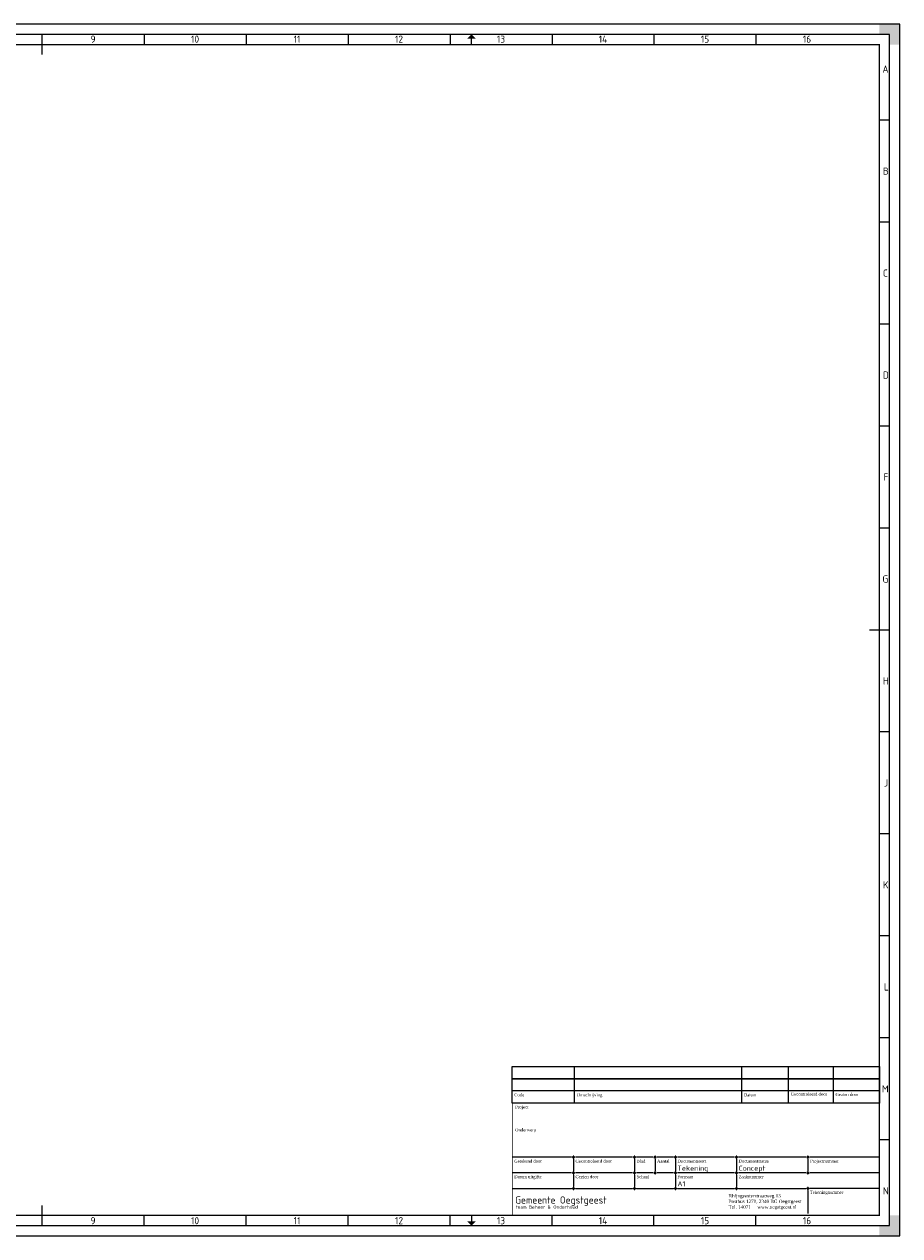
# Paper-space layout 'A1L' of a CAD drawing. Header units: metres. Extents: x 0 to 841, y 0 to 594.
# Tile 2 of 2: x 412 to 841, y 0 to 594. Entities that reach past the tile are written whole.
import ezdxf
from ezdxf.enums import TextEntityAlignment as Align

# ---------------------------------------------------------------- set-up
doc = ezdxf.new("R2010")
doc.units = ezdxf.units.M
doc.layers.get('0').update_dxf_attribs({"linetype": 'CONTINUOUS'})
for name, color, linetype, lineweight in [('X-XX-AL-TEKENBLAD_KADER-G', 7, 'CONTINUOUS', 25), ('X-XX-AL-TEKENBLAD_KADER_AFSNIJMARKERING-G', 7, 'CONTINUOUS', 25), ('X-XX-AL-TEKENBLAD_KADER_CENTERMARKERING-G', 7, 'CONTINUOUS', 25), ('X-XX-AL-TEKENBLAD_KADER_ROOSTERVERDELING-G', 7, 'CONTINUOUS', 25), ('X-XX-AL-TEKENBLAD_KADER_ROOSTERVERDELING-T35', 7, 'CONTINUOUS', 35), ('X-XX-AL-TEKENBLAD_KADER_VOUWMERK-G', 7, 'CONTINUOUS', 18), ('X-XX-AL-TEKENBLAD_TITELBLOK-G', 7, 'CONTINUOUS', 25), ('X-XX-AL-TEKENBLAD_WIJZIGINGSBLOK-G', 7, 'CONTINUOUS', 25)]:
    doc.layers.add(name, color=color, linetype=linetype, lineweight=lineweight)
doc.styles.add('Georgia', font='georgia.ttf')
doc.styles.add('NLCS-ISO', font='NLCS-ISO.ttf')

# ---------------------------------------------------------------- blocks, each defined once
blk = doc.blocks.new('SAL-TEKENBLAD_A1-SO')
at = {"layer": 'X-XX-AL-TEKENBLAD_KADER_AFSNIJMARKERING-G'}
for points in [[(841, 584), (841, 594), (831, 594), (831, 589), (836, 589), (836, 584)], [(831, 0), (841, 0), (841, 10), (836, 10), (836, 5), (831, 5)]]:
    blk.add_hatch(color=256, dxfattribs=at).paths.add_polyline_path(points)
at = {"layer": 'X-XX-AL-TEKENBLAD_KADER_VOUWMERK-G'}
for points in [[(633, 587), (631, 589), (629, 587)], [(629, 7), (631, 5), (633, 7)]]:
    blk.add_hatch(color=256, dxfattribs=at).paths.add_polyline_path(points)
at = {"layer": 'X-XX-AL-TEKENBLAD_KADER-G'}
for p, q in [((841, 594), (0, 594)), ((841, 0), (841, 594)), ((0, 0), (841, 0))]:
    blk.add_line(p, q, dxfattribs=at)
at = {"layer": 'X-XX-AL-TEKENBLAD_KADER-G', "const_width": 0.7, "flags": 128}
blk.add_lwpolyline([(20, 10), (831, 10), (831, 584), (20, 584)], close=True, dxfattribs=at)
at = {"layer": 'X-XX-AL-TEKENBLAD_KADER_CENTERMARKERING-G', "const_width": 0.7, "flags": 128}
for points in [[(420.5, 589), (420.5, 579)], [(836, 297), (826, 297)], [(420.5, 5), (420.5, 15)]]:
    blk.add_lwpolyline(points, dxfattribs=at)
at = {"layer": 'X-XX-AL-TEKENBLAD_KADER_ROOSTERVERDELING-G'}
for p, q in [((836, 589), (15, 589)), ((470.5, 589), (470.5, 584)), ((520.5, 589), (520.5, 584)), ((570.5, 589), (570.5, 584)), ((620.5, 589), (620.5, 584)), ((670.5, 589), (670.5, 584)), ((720.5, 589), (720.5, 584)), ((770.5, 589), (770.5, 584)), ((836, 5), (836, 589)), ((836, 547), (831, 547)), ((836, 497), (831, 497)), ((836, 447), (831, 447)), ((836, 397), (831, 397)), ((836, 347), (831, 347)), ((836, 247), (831, 247)), ((836, 197), (831, 197)), ((836, 147), (831, 147)), ((836, 97), (831, 97)), ((836, 47), (831, 47)), ((470.5, 5), (470.5, 10)), ((520.5, 5), (520.5, 10)), ((570.5, 5), (570.5, 10)), ((620.5, 5), (620.5, 10)), ((670.5, 5), (670.5, 10)), ((720.5, 5), (720.5, 10)), ((770.5, 5), (770.5, 10)), ((15, 5), (836, 5))]:
    blk.add_line(p, q, dxfattribs=at)
at = {"layer": 'X-XX-AL-TEKENBLAD_KADER_VOUWMERK-G', "flags": 128}
for points in [[(631, 584), (631, 589)], [(631, 10), (631, 5)]]:
    blk.add_lwpolyline(points, dxfattribs=at)
at = {"layer": 'X-XX-AL-TEKENBLAD_KADER_ROOSTERVERDELING-T35', "lineweight": 35, "style": 'NLCS-ISO'}
for s, p in [('9', (445.5, 583.9)), ('10', (495.5, 583.9)), ('11', (545.5, 583.9)), ('12', (595.5, 583.9)), ('13', (645.5, 583.9)), ('14', (695.5, 583.9)), ('15', (745.5, 583.9)), ('16', (795.5, 583.9)), ('9', (445.5, 4.6)), ('10', (495.5, 4.6)), ('11', (545.5, 4.6)), ('12', (595.5, 4.6)), ('13', (645.5, 4.6)), ('14', (695.5, 4.6)), ('15', (745.5, 4.6)), ('16', (795.5, 4.6))]:
    blk.add_text(s, height=3.5, dxfattribs=at).set_placement(p, align=Align.BOTTOM_CENTER)
for s, p in [('A', (832.5, 572)), ('B', (832.75, 522)), ('C', (832.75, 472)), ('D', (832.75, 422)), ('F', (833, 372)), ('G', (832.5, 322)), ('H', (832.75, 272)), ('J', (833.25, 222)), ('K', (832.75, 172)), ('L', (833.25, 122)), ('M', (832.25, 72)), ('N', (832.75, 22))]:
    blk.add_text(s, height=3.5, dxfattribs=at).set_placement(p, align=Align.MIDDLE_LEFT)
blk = doc.blocks.new('AL-TEKENBLAD_WIJZIGINGSBLOK-S')
at = {"layer": 'X-XX-AL-TEKENBLAD_WIJZIGINGSBLOK-G'}
for p, q in [((-149.41, 0), (-149.41, 12)), ((-67.5, 0), (-67.5, 12)), ((-44.48, 0), (-44.48, 12)), ((-22.5, 0), (-22.5, 12.16)), ((0, 6), (-180, 6))]:
    blk.add_line(p, q, dxfattribs=at)
blk.add_lwpolyline([(0, 12), (0, 0), (-180, 0), (-180, 12)], close=True, dxfattribs=at)
at = {"layer": 'X-XX-AL-TEKENBLAD_WIJZIGINGSBLOK-G', "style": 'Georgia'}
for s, p in [('Code', (-179, 3.35)), ('Omschrijving', (-148.41, 3.35)), ('Datum', (-66.5, 3.35)), ('Gecontroleerd door', (-43.48, 3.73)), ('Gezien door', (-21.5, 3.51))]:
    blk.add_text(s, height=1.5, dxfattribs=at).set_placement(p)
at = {"layer": 'X-XX-AL-TEKENBLAD_WIJZIGINGSBLOK-G', "style": 'NLCS-ISO'}
for tag, p in [('NL_META_WIJZIGING_LETTER', (-179, 7.69)), ('NL_META_WIJZIGING_OMSCHRIJVING', (-148.41, 7.69)), ('NL_META_WIJZIGING_DATUM', (-66.5, 7.69)), ('NL_META_WIJZIGING_CONTROLE', (-43.48, 7.69)), ('NL_META_WIJZIGING_GEZIEN', (-21.5, 7.69))]:
    blk.add_attdef(tag, p, '', height=2.5, dxfattribs=at)
blk = doc.blocks.new('AL-TEKENBLAD_WIJZIGINGSBLOK_VERVOLG-S')
at = {"layer": 'X-XX-AL-TEKENBLAD_WIJZIGINGSBLOK-G'}
for p, q in [((-149.41, 0), (-149.41, 6)), ((-67.5, 0), (-67.5, 6)), ((-44.48, 0), (-44.48, 6)), ((-22.5, 0), (-22.5, 6.16))]:
    blk.add_line(p, q, dxfattribs=at)
blk.add_lwpolyline([(0, 6), (0, 0), (-180, 0), (-180, 6)], close=True, dxfattribs=at)
at = {"layer": 'X-XX-AL-TEKENBLAD_WIJZIGINGSBLOK-G', "style": 'NLCS-ISO'}
for tag, p in [('NL_META_WIJZIGING_LETTER', (-179, 1.69)), ('NL_META_WIJZIGING_OMSCHRIJVING', (-148.41, 1.69)), ('NL_META_WIJZIGING_DATUM', (-66.5, 1.69)), ('NL_META_WIJZIGING_CONTROLE', (-43.48, 1.69)), ('NL_META_WIJZIGING_GEZIEN', (-21.5, 1.69))]:
    blk.add_attdef(tag, p, '', height=2.5, dxfattribs=at)
blk = doc.blocks.new('Intersec_icon')
h = blk.add_hatch(color=256)
h.dxf.hatch_style = 1
h.paths.add_polyline_path([(0.05, 0.5), (-0.05, 0.5), (-0.1, 0.1), (-0.5, 0.05), (-0.5, 0), (-0.5, -0.05), (-0.1, -0.1), (-0.05, -0.5), (0.05, -0.5), (0.1, -0.1), (0.5, -0.05), (0.5, 0.05), (0.1, 0.1)])
at = {"layer": 'X-XX-AL-TEKENBLAD_TITELBLOK-G'}
h = blk.add_hatch(color=256, dxfattribs=at)
h.dxf.hatch_style = 1
h.paths.add_polyline_path([(0.51, 0.06, 0.120709), (0.51, 0.09, 0.04519), (0.5, 0.11, 0.048295), (0.49, 0.13, 0.06624), (0.47, 0.15, 0.10018), (0.44, 0.16, 0.071031), (0.42, 0.16, 0.288567), (0.41, 0.15), (0.42, 0.15, -0.999994), (0.42, 0.09), (0.09, 0.09), (0.09, 0.42, -0.172366), (0.1, 0.44, -0.09619), (0.11, 0.45, -0.201395), (0.13, 0.45, -0.30292), (0.15, 0.43, -0.013118), (0.15, 0.4, 0.078951), (0.16, 0.42, 0.167531), (0.16, 0.44, 0.108878), (0.16, 0.46, 0.147391), (0.15, 0.48, 0.060816), (0.11, 0.5, 0.083461), (0.08, 0.51, 0.230007), (0.04, 0.5, 0.003014), (0.01, 0.47, -0.229277), (0, 0.46, -0.193854), (-0.01, 0.47, -0.019367), (-0.04, 0.5, 0.230007), (-0.08, 0.51, 0.083461), (-0.11, 0.5, 0.060816), (-0.14, 0.48, 0.147391), (-0.16, 0.46, 0.108878), (-0.16, 0.44, 0.167531), (-0.16, 0.42, 0.078951), (-0.15, 0.4, -0.013118), (-0.15, 0.43, -0.30292), (-0.13, 0.45, -0.201395), (-0.11, 0.45, -0.09619), (-0.09, 0.44, -0.172366), (-0.08, 0.42), (-0.08, 0.09), (-0.41, 0.09, -1), (-0.41, 0.15), (-0.39, 0.15, 0.288567), (-0.41, 0.16, 0.071031), (-0.43, 0.16, 0.10018), (-0.45, 0.15, 0.105167), (-0.47, 0.13, 0.086117), (-0.49, 0.11, 0.04519), (-0.49, 0.09, 0.120709), (-0.5, 0.06, 0.133833), (-0.48, 0.03, 0.081848), (-0.47, 0.02, -0.166547), (-0.45, 0, -0.086104), (-0.47, -0.02, 0.081848), (-0.48, -0.03, 0.133833), (-0.5, -0.06, 0.120709), (-0.49, -0.09, 0.04519), (-0.49, -0.11, 0.048295), (-0.47, -0.13, 0.06624), (-0.45, -0.15, 0.10018), (-0.43, -0.16, 0.071031), (-0.41, -0.16, 0.288567), (-0.39, -0.15), (-0.41, -0.15, -0.999677), (-0.41, -0.09), (-0.09, -0.09), (-0.09, -0.39, -0.028337), (-0.09, -0.41, -0.159659), (-0.1, -0.43, -0.09337), (-0.11, -0.44, -0.229816), (-0.13, -0.44, -0.120496), (-0.14, -0.43, -0.119074), (-0.15, -0.41, -0.0336), (-0.15, -0.39, 0.142599), (-0.16, -0.4, 0.067594), (-0.16, -0.43, 0.221015), (-0.15, -0.46, 0.122705), (-0.11, -0.49, 0.104202), (-0.08, -0.5, 0.277958), (-0.04, -0.48, 0.020637), (-0.02, -0.46, -0.008988), (-0.01, -0.45, -0.230224), (0, -0.45, -0.240963), (0.01, -0.45, -0.026511), (0.02, -0.46, 0.019737), (0.04, -0.48, 0.277958), (0.08, -0.5, 0.104202), (0.11, -0.49, 0.122705), (0.15, -0.46, 0.202152), (0.16, -0.43, 0.022831), (0.16, -0.41, 0.245539), (0.15, -0.39, -0.024816), (0.15, -0.41, -0.122393), (0.14, -0.43, -0.120496), (0.13, -0.44, -0.229816), (0.11, -0.44, -0.09337), (0.1, -0.43, -0.159659), (0.09, -0.41, -0.028337), (0.09, -0.39), (0.09, -0.09), (0.42, -0.09, -0.999694), (0.42, -0.15), (0.41, -0.15, 0.288567), (0.42, -0.16, 0.071031), (0.44, -0.16, 0.10018), (0.46, -0.16, 0.06624), (0.49, -0.13, 0.048295), (0.5, -0.11, 0.04519), (0.51, -0.09, 0.120709), (0.51, -0.06, 0.133833), (0.49, -0.03, -0.048329), (0.48, -0.02, -0.225673), (0.47, 0), (0.47, 0, -0.165719), (0.48, 0.02, 0.081848), (0.49, 0.03, 0.133833)])
at = {"flags": 128}
blk.add_lwpolyline([(-0.5, 0), (-0.5, 0.05), (-0.1, 0.1), (-0.05, 0.5), (0.05, 0.5), (0.1, 0.1), (0.5, 0.05), (0.5, -0.05), (0.1, -0.1), (0.05, -0.5), (-0.05, -0.5), (-0.1, -0.1), (-0.5, -0.05)], close=True, dxfattribs=at)
at = {"layer": 'X-XX-AL-TEKENBLAD_TITELBLOK-G'}
for points in [[(0, 0.46, -0.193854), (-0.01, 0.47, -0.019367), (-0.04, 0.5, 0.230007), (-0.08, 0.51, 0.083461), (-0.11, 0.5, 0.060816), (-0.14, 0.48, 0.147391), (-0.16, 0.46, 0.108878), (-0.16, 0.44, 0.167531), (-0.16, 0.42, 0.078951), (-0.15, 0.4, -0.013118), (-0.15, 0.43, -0.30292), (-0.13, 0.45, -0.201395), (-0.11, 0.45, -0.09619), (-0.09, 0.44, -0.172366), (-0.08, 0.42), (-0.08, 0.09), (-0.41, 0.09, -1), (-0.41, 0.15), (-0.39, 0.15, 0.288567), (-0.41, 0.16, 0.071031), (-0.43, 0.16, 0.10018), (-0.45, 0.15, 0.105167), (-0.47, 0.13, 0.086117), (-0.49, 0.11, 0.04519), (-0.49, 0.09, 0.120709), (-0.5, 0.06, 0.133833), (-0.48, 0.03, 0.081848), (-0.47, 0.02, -0.166547), (-0.45, 0)], [(0.47, 0), (0.47, 0, -0.165719), (0.48, 0.02, 0.081848), (0.49, 0.03, 0.133833), (0.51, 0.06, 0.120709), (0.51, 0.09, 0.04519), (0.5, 0.11, 0.048295), (0.49, 0.13, 0.06624), (0.47, 0.15, 0.10018), (0.44, 0.16, 0.071031), (0.42, 0.16, 0.288567), (0.41, 0.15), (0.42, 0.15, -1), (0.42, 0.09), (0.09, 0.09), (0.09, 0.42, -0.172366), (0.1, 0.44, -0.09619), (0.11, 0.45, -0.201395), (0.13, 0.45, -0.30292), (0.15, 0.43, -0.013118), (0.15, 0.4, 0.078951), (0.16, 0.42, 0.167531), (0.16, 0.44, 0.108878), (0.16, 0.46, 0.147391), (0.15, 0.48, 0.060816), (0.11, 0.5, 0.083461), (0.08, 0.51, 0.230007), (0.04, 0.5, 0.003014), (0.01, 0.47, -0.229277), (0, 0.46)], [(-0.45, 0, -0.086104), (-0.47, -0.02, 0.081848), (-0.48, -0.03, 0.133833), (-0.5, -0.06, 0.120709), (-0.49, -0.09, 0.04519), (-0.49, -0.11, 0.048295), (-0.47, -0.13, 0.06624), (-0.45, -0.15, 0.10018), (-0.43, -0.16, 0.071031), (-0.41, -0.16, 0.288567), (-0.39, -0.15), (-0.41, -0.15, -0.999677), (-0.41, -0.09), (-0.09, -0.09), (-0.09, -0.39, -0.028337), (-0.09, -0.41, -0.159659), (-0.1, -0.43, -0.09337), (-0.11, -0.44, -0.229816), (-0.13, -0.44, -0.120496), (-0.14, -0.43, -0.119074), (-0.15, -0.41, -0.0336), (-0.15, -0.39, 0.142599), (-0.16, -0.4, 0.067594), (-0.16, -0.43, 0.221015), (-0.15, -0.46, 0.122705), (-0.11, -0.49, 0.104202), (-0.08, -0.5, 0.277958), (-0.04, -0.48, 0.020637), (-0.02, -0.46, -0.008988), (-0.01, -0.45, -0.230224), (0, -0.45)], [(0, -0.45, -0.240963), (0.01, -0.45, -0.026511), (0.02, -0.46, 0.019737), (0.04, -0.48, 0.277958), (0.08, -0.5, 0.104202), (0.11, -0.49, 0.122705), (0.15, -0.46, 0.202152), (0.16, -0.43, 0.022831), (0.16, -0.41, 0.245539), (0.15, -0.39, -0.024816), (0.15, -0.41, -0.122393), (0.14, -0.43, -0.120496), (0.13, -0.44, -0.229816), (0.11, -0.44, -0.09337), (0.1, -0.43, -0.159659), (0.09, -0.41, -0.028337), (0.09, -0.39), (0.09, -0.09), (0.42, -0.09, -0.999694), (0.42, -0.15), (0.41, -0.15, 0.288567), (0.42, -0.16, 0.071031), (0.44, -0.16, 0.10018), (0.46, -0.16, 0.06624), (0.49, -0.13, 0.048295), (0.5, -0.11, 0.04519), (0.51, -0.09, 0.120709), (0.51, -0.06, 0.133833), (0.49, -0.03, -0.048329), (0.48, -0.02, -0.225673), (0.47, 0)]]:
    blk.add_lwpolyline(points, format="xyb", dxfattribs=at)
blk = doc.blocks.new('AL-TEKENBLAD_TITELBLOK_A0_BO-S')
at = {"layer": 'X-XX-AL-TEKENBLAD_TITELBLOK-G'}
for p, q in [((-151, 28.51), (-180, 28.51)), ((-150, 27.51), (-150, 21.86)), ((-121, 28.51), (-149, 28.51)), ((-120, 27.51), (-120, 21.86)), ((-111, 28.51), (-119, 28.51)), ((-110, 27.51), (-110, 21.86)), ((-101, 28.51), (-109, 28.51)), ((-100, 27.51), (-100, 21.86)), ((-71, 28.51), (-99, 28.51)), ((-70, 27.51), (-70, 21.86)), ((-36, 28.51), (-69, 28.51)), ((-35, 27.51), (-35, 21.86)), ((0, 28.51), (-34, 28.51)), ((-151, 20.86), (-180, 20.86)), ((-150, 19.86), (-150, 14.21)), ((-121, 20.86), (-149, 20.86)), ((-120, 19.86), (-120, 14.21)), ((-111, 20.86), (-119, 20.86)), ((-101, 20.86), (-109, 20.86)), ((-100, 19.86), (-100, 14.21)), ((-71, 20.86), (-99, 20.86)), ((-70, 19.86), (-70, 14.21)), ((-36, 20.86), (-69, 20.86)), ((0, 20.86), (-34, 20.86)), ((-180, 13.21), (-151, 13.21)), ((-149, 13.21), (-121, 13.21)), ((-119, 13.21), (-101, 13.21)), ((-99, 13.21), (-71, 13.21)), ((-69, 13.21), (-36, 13.21)), ((-35, 12.21), (-35, 1)), ((0, 13.21), (-34, 13.21))]:
    blk.add_line(p, q, dxfattribs=at)
at = {"layer": 'X-XX-AL-TEKENBLAD_TITELBLOK-G', "const_width": 0.35}
blk.add_lwpolyline([(-180, 55), (0, 55), (0, 0), (-180, 0)], close=True, dxfattribs=at)
for p in [(-150, 28.51), (-120, 28.51), (-110, 28.51), (-100, 28.51), (-70, 28.51), (-35, 28.51), (-150, 20.86), (-120, 20.86), (-110, 20.86), (-100, 20.86), (-70, 20.86), (-35, 20.86), (-150, 13.21), (-120, 13.21), (-100, 13.21), (-70, 13.21), (-35, 13.21)]:
    blk.add_blockref('Intersec_icon', p)
at = {"layer": 'X-XX-AL-TEKENBLAD_TITELBLOK-G', "style": 'Georgia'}
for s, height, p in [('Project', 1.5, (-178.57, 52.35)), ('Onderwerp', 1.5, (-178.57, 41.2)), ('Getekend door', 1.5, (-179, 25.86)), ('Gecontroleerd door', 1.5, (-149, 25.86)), ('Blad', 1.5, (-119, 25.86)), ('Aantal', 1.5, (-109, 25.86)), ('Documentsoort', 1.5, (-99, 25.86)), ('Documentstatus', 1.5, (-69, 25.86)), ('Projectnummer', 1.5, (-34, 25.86)), ('Datum uitgifte', 1.5, (-179, 18.21)), ('Gezien door', 1.5, (-149, 18.21)), ('Schaal', 1.5, (-119, 18.21)), ('Formaat', 1.5, (-99, 18.21)), ('Zaaknummer', 1.5, (-69, 18.21)), ('Tekeningnummer', 1.5, (-34, 10.56)), ('Rhijngeesterstraatweg 13', 1.65, (-73.89, 8.78)), ('Postbus 1270, 2340 BG Oegstgeest', 1.65, (-73.89, 6.03)), ('Tel. 14071     www.oegstgeest.nl', 1.65, (-73.89, 3.28))]:
    blk.add_text(s, height=height, dxfattribs=at).set_placement(p)
at = {"layer": 'X-XX-AL-TEKENBLAD_TITELBLOK-G', "style": 'NLCS-ISO'}
for tag, p, height in [('NL_META_PROJECT', (-178.57, 46.35), 3.5), ('NL_META_ONDERWERP', (-178.57, 36.2), 2.5), ('NL_META_ONDERWERP_2', (-178.57, 31.2), 2.5), ('NL_META_OPSTELLER', (-179, 21.86), 2.5), ('NL_META_CONTACTPERSOON', (-149, 21.86), 2.5), ('NL_META_BLADNUMMER', (-119, 21.86), 2.5), ('NL_META_AANTAL-BLADEN', (-109, 21.86), 2.5), ('NL_META_DOCUMENTSOORT', (-99, 21.86), 2.5), ('NL_META_DOCUMENTSTATUS', (-69, 21.86), 2.5), ('NL_META_ID_PROJECT', (-34, 21.86), 2.5), ('NL_META_UITGAVE', (-179, 14.21), 2.5), ('NL_META_AUTORISATOR', (-149, 14.21), 2.5), ('NL_META_SCHAAL', (-119, 14.21), 2.5), ('NL_META_TEKENBLADFORMAAT', (-99, 14.21), 2.5), ('NL_META_ZAAKNUMMER', (-69, 14.21), 2.5), ('NL_META_EIGENAAR', (-178.57, 5.79), 3.5), ('NL_META_ID_NUMMER', (-34, 3.28), 3.5), ('NL_META_AFDELING', (-178.27, 3.28), 1.65)]:
    blk.add_attdef(tag, p, '', height=height, dxfattribs=at)

psp = doc.layouts.new('A1L')

# ---------------------------------------------------------------- block references
for name, p in [('SAL-TEKENBLAD_A1-SO', (0, 0)), ('AL-TEKENBLAD_WIJZIGINGSBLOK_VERVOLG-S', (831, 77)), ('AL-TEKENBLAD_WIJZIGINGSBLOK-S', (831, 65))]:
    psp.add_blockref(name, p)
psp.add_blockref('AL-TEKENBLAD_TITELBLOK_A0_BO-S', (831, 10)).add_auto_attribs({'NL_META_TEKENBLADFORMAAT': 'A1', 'NL_META_DOCUMENTSOORT': 'Tekening', 'NL_META_DOCUMENTSTATUS': 'Concept', 'NL_META_EIGENAAR': 'Gemeente Oegstgeest', 'NL_META_AFDELING': 'team Beheer & Onderhoud'})

doc.saveas('drawing.dxf')
